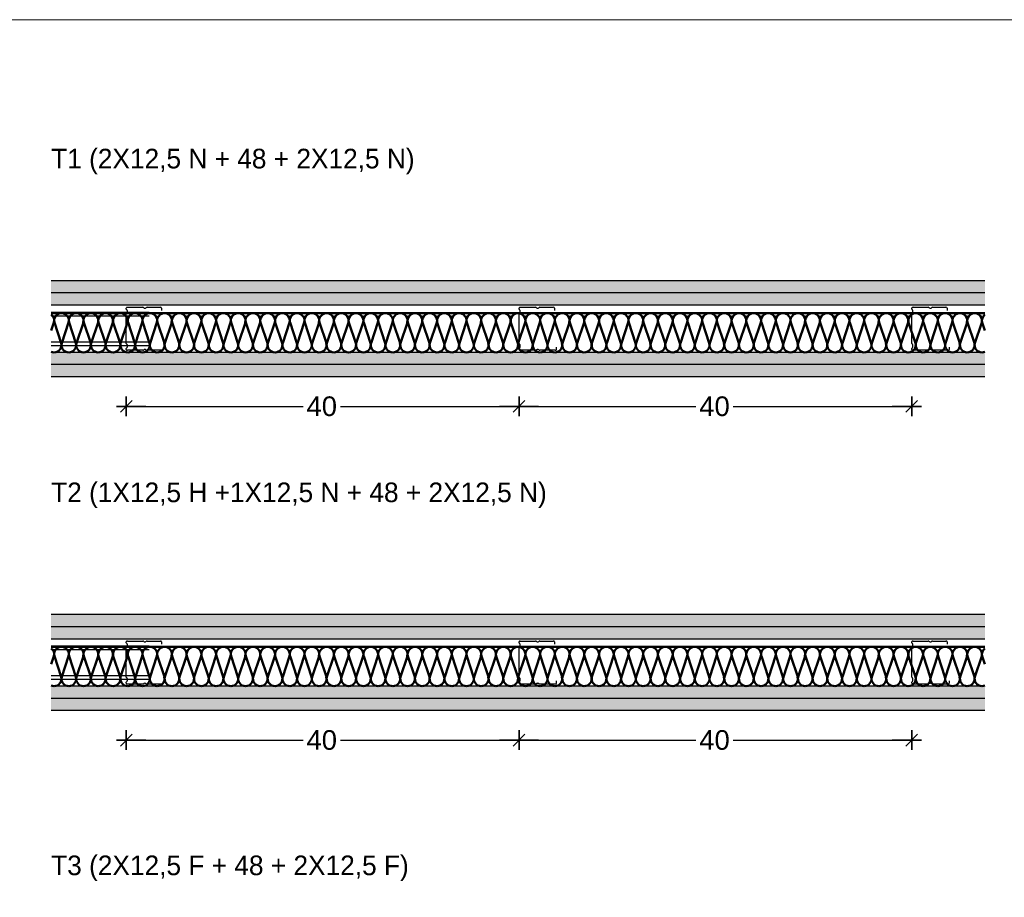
# Model space of a CAD drawing. Header units: metres. Extents: x -1 to 461, y -6 to 31.
# Tile 20 of 29: x 454.886 to 455.889, y 9.252 to 10.146. Entities that reach past the tile are written whole.
import ezdxf

# ---------------------------------------------------------------- set-up
doc = ezdxf.new("R2010")
doc.units = ezdxf.units.M
doc.header["$PDMODE"] = 65
doc.linetypes.add('CONTINUA', pattern=[0])
doc.linetypes.add('PUNKT', pattern=[6.35, 0, -6.35])
doc.layers.add('LEGENDA TABIQUERIA', color=7, linetype='CONTINUA', lineweight=25)
doc.styles.add('ARIAL', font='arial.ttf')
doc.styles.add('Century Gothic', font='txt')
doc.dimstyles.new('DIMSTYLE_2', dxfattribs={"dimtxt": 0.02, "dimasz": 0.02, "dimexe": 0, "dimexo": 1e-06, "dimgap": 0.01, "dimtad": 0, "dimdec": 0, "dimlfac": 100, "dimrnd": 1, "dimzin": 4, "dimdsep": 46, "dimtxsty": 'ARIAL', "dimblk1": 'ALL_ML_STRICH', "dimblk2": 'ALL_ML_STRICH', "dimsah": 1, "dimcen": 0, "dimse1": 1, "dimse2": 1, "dimclrd": 2, "dimclre": 2, "dimclrt": 2, "dimadec": 0, "dimazin": 0, "dimtfac": 1, "dimtdec": 0, "dimtix": 1, "dimtmove": 2, "dimatfit": 3, "dimfxl": 0, "dimtzin": 0, "dimlwd": 0, "dimlwe": 35, "dimarcsym": 0})
doc.dimstyles.new('DIMSTYLE_3', dxfattribs={"dimtxt": 0.02, "dimasz": 0.02, "dimexe": 0, "dimexo": 1e-06, "dimgap": 0.01, "dimtad": 0, "dimdec": 0, "dimlfac": 100, "dimrnd": 1, "dimzin": 4, "dimdsep": 46, "dimtxsty": 'ARIAL', "dimblk1": 'ALL_ML_STRICH', "dimblk2": 'ALL_ML_STRICH', "dimsah": 1, "dimcen": 0, "dimse1": 1, "dimse2": 1, "dimclrd": 2, "dimclre": 2, "dimclrt": 2, "dimadec": 0, "dimazin": 0, "dimtfac": 1, "dimtdec": 0, "dimtix": 1, "dimtmove": 2, "dimatfit": 3, "dimfxl": 0, "dimtzin": 0, "dimlwd": 0, "dimlwe": 35, "dimarcsym": 0})

# ---------------------------------------------------------------- blocks, each defined once
blk = doc.blocks.new('ALL_ML_STRICH')
at = {"color": 0, "linetype": 'ByBlock', "lineweight": -2}
for p, q in [((-1, 0), (0.5, 0)), ((-0.3, -0.3), (0.3, 0.3)), ((0, -0.5), (0, 0.5))]:
    blk.add_line(p, q, dxfattribs=at)
blk = doc.blocks.new('*D3')
at = {"layer": 'DEFPOINTS', "color": 2, "linetype": 'CONTINUA', "lineweight": 35, "transparency": 33554687}
for p in [(454.9948, 9.8524), (455.3948, 9.8351), (454.9948, 9.7524)]:
    blk.add_point(p, dxfattribs=at)
at = {"layer": 'LEGENDA TABIQUERIA', "color": 2, "linetype": 'CONTINUA', "lineweight": -2, "transparency": 33554687}
for p, q in [((454.9948, 9.7524), (455.1749, 9.7524)), ((455.2129, 9.7524), (455.3948, 9.7524))]:
    blk.add_line(p, q, dxfattribs=at)
at = {"layer": 'LEGENDA TABIQUERIA', "color": 2, "linetype": 'CONTINUA', "lineweight": 35, "transparency": 33554687, "xscale": 0.02, "yscale": 0.02, "zscale": 0.02, "rotation": 180}
blk.add_blockref('ALL_ML_STRICH', (454.9948, 9.7524), dxfattribs=at)
at = {"layer": 'LEGENDA TABIQUERIA', "color": 2, "linetype": 'CONTINUA', "lineweight": 35, "transparency": 33554687, "xscale": 0.02, "yscale": 0.02, "zscale": 0.02}
blk.add_blockref('ALL_ML_STRICH', (455.3948, 9.7524), dxfattribs=at)
at = {"layer": 'LEGENDA TABIQUERIA', "color": 2, "linetype": 'CONTINUA', "lineweight": 35, "transparency": 33554687, "insert": (455.1939, 9.7524), "char_height": 0.02, "width": 0.04, "attachment_point": 5, "style": 'ARIAL'}
blk.add_mtext('\\A1;{40}', dxfattribs=at)
blk = doc.blocks.new('*D4')
at = {"layer": 'DEFPOINTS', "color": 2, "linetype": 'CONTINUA', "lineweight": 35, "transparency": 33554687}
for p in [(455.3948, 9.8351), (455.7948, 9.836), (455.3948, 9.7524)]:
    blk.add_point(p, dxfattribs=at)
at = {"layer": 'LEGENDA TABIQUERIA', "color": 2, "linetype": 'CONTINUA', "lineweight": -2, "transparency": 33554687}
for p, q in [((455.3948, 9.7524), (455.5749, 9.7524)), ((455.6129, 9.7524), (455.7948, 9.7524))]:
    blk.add_line(p, q, dxfattribs=at)
at = {"layer": 'LEGENDA TABIQUERIA', "color": 2, "linetype": 'CONTINUA', "lineweight": 35, "transparency": 33554687, "xscale": 0.02, "yscale": 0.02, "zscale": 0.02, "rotation": 180}
blk.add_blockref('ALL_ML_STRICH', (455.3948, 9.7524), dxfattribs=at)
at = {"layer": 'LEGENDA TABIQUERIA', "color": 2, "linetype": 'CONTINUA', "lineweight": 35, "transparency": 33554687, "xscale": 0.02, "yscale": 0.02, "zscale": 0.02}
blk.add_blockref('ALL_ML_STRICH', (455.7948, 9.7524), dxfattribs=at)
at = {"layer": 'LEGENDA TABIQUERIA', "color": 2, "linetype": 'CONTINUA', "lineweight": 35, "transparency": 33554687, "insert": (455.5939, 9.7524), "char_height": 0.02, "width": 0.04, "attachment_point": 5, "style": 'ARIAL'}
blk.add_mtext('\\A1;{40}', dxfattribs=at)
blk = doc.blocks.new('*D13')
at = {"layer": 'DEFPOINTS', "color": 2, "linetype": 'CONTINUA', "lineweight": 35, "transparency": 33554687}
for p in [(454.9948, 9.5124), (455.3948, 9.4951), (454.9948, 9.4124)]:
    blk.add_point(p, dxfattribs=at)
at = {"layer": 'LEGENDA TABIQUERIA', "color": 2, "linetype": 'CONTINUA', "lineweight": -2, "transparency": 33554687}
for p, q in [((454.9948, 9.4124), (455.1749, 9.4124)), ((455.2129, 9.4124), (455.3948, 9.4124))]:
    blk.add_line(p, q, dxfattribs=at)
at = {"layer": 'LEGENDA TABIQUERIA', "color": 2, "linetype": 'CONTINUA', "lineweight": 35, "transparency": 33554687, "xscale": 0.02, "yscale": 0.02, "zscale": 0.02, "rotation": 180}
blk.add_blockref('ALL_ML_STRICH', (454.9948, 9.4124), dxfattribs=at)
at = {"layer": 'LEGENDA TABIQUERIA', "color": 2, "linetype": 'CONTINUA', "lineweight": 35, "transparency": 33554687, "xscale": 0.02, "yscale": 0.02, "zscale": 0.02}
blk.add_blockref('ALL_ML_STRICH', (455.3948, 9.4124), dxfattribs=at)
at = {"layer": 'LEGENDA TABIQUERIA', "color": 2, "linetype": 'CONTINUA', "lineweight": 35, "transparency": 33554687, "insert": (455.1939, 9.4124), "char_height": 0.02, "width": 0.04, "attachment_point": 5, "style": 'ARIAL'}
blk.add_mtext('\\A1;{40}', dxfattribs=at)
blk = doc.blocks.new('*D14')
at = {"layer": 'DEFPOINTS', "color": 2, "linetype": 'CONTINUA', "lineweight": 35, "transparency": 33554687}
for p in [(455.3948, 9.4951), (455.7948, 9.496), (455.3948, 9.4124)]:
    blk.add_point(p, dxfattribs=at)
at = {"layer": 'LEGENDA TABIQUERIA', "color": 2, "linetype": 'CONTINUA', "lineweight": -2, "transparency": 33554687}
for p, q in [((455.3948, 9.4124), (455.5749, 9.4124)), ((455.6129, 9.4124), (455.7948, 9.4124))]:
    blk.add_line(p, q, dxfattribs=at)
at = {"layer": 'LEGENDA TABIQUERIA', "color": 2, "linetype": 'CONTINUA', "lineweight": 35, "transparency": 33554687, "xscale": 0.02, "yscale": 0.02, "zscale": 0.02, "rotation": 180}
blk.add_blockref('ALL_ML_STRICH', (455.3948, 9.4124), dxfattribs=at)
at = {"layer": 'LEGENDA TABIQUERIA', "color": 2, "linetype": 'CONTINUA', "lineweight": 35, "transparency": 33554687, "xscale": 0.02, "yscale": 0.02, "zscale": 0.02}
blk.add_blockref('ALL_ML_STRICH', (455.7948, 9.4124), dxfattribs=at)
at = {"layer": 'LEGENDA TABIQUERIA', "color": 2, "linetype": 'CONTINUA', "lineweight": 35, "transparency": 33554687, "insert": (455.5939, 9.4124), "char_height": 0.02, "width": 0.04, "attachment_point": 5, "style": 'ARIAL'}
blk.add_mtext('\\A1;{40}', dxfattribs=at)

msp = doc.modelspace()

# ---------------------------------------------------------------- hatches: boundary and pattern name
at = {"layer": 'LEGENDA TABIQUERIA', "linetype": 'CONTINUA', "lineweight": 25, "true_color": 0xc4ffff, "transparency": 33554687}
for points in [[(454.9183, 9.8679), (455.8693, 9.8679), (455.8693, 9.8804), (454.9183, 9.8804)], [(454.9183, 9.8554), (455.8693, 9.8554), (455.8693, 9.8679), (454.9183, 9.8679)], [(454.9183, 9.8074), (454.9183, 9.7949), (455.8693, 9.7949), (455.8693, 9.8074)], [(454.9183, 9.7949), (454.9183, 9.7824), (455.8693, 9.7824), (455.8693, 9.7949)], [(454.9183, 9.5154), (455.8693, 9.5154), (455.8693, 9.5279), (454.9183, 9.5279)], [(454.9183, 9.4674), (454.9183, 9.4549), (455.8693, 9.4549), (455.8693, 9.4674)], [(454.9183, 9.4549), (454.9183, 9.4424), (455.8693, 9.4424), (455.8693, 9.4549)]]:
    msp.add_hatch(color=7, dxfattribs=at).paths.add_polyline_path(points)
at = {"layer": 'LEGENDA TABIQUERIA', "linetype": 'CONTINUA', "lineweight": 25, "true_color": 0xbbd9bb, "transparency": 33554687}
msp.add_hatch(color=9, dxfattribs=at).paths.add_polyline_path([(454.9183, 9.5279), (455.8693, 9.5279), (455.8693, 9.5404), (454.9183, 9.5404)])

# ---------------------------------------------------------------- linework, layer by layer
at = {"layer": 'LEGENDA TABIQUERIA', "color": 7, "linetype": 'CONTINUA', "lineweight": 25, "transparency": 33554687}
for p, q in [((455.8693, 9.8804), (454.9183, 9.8804)), ((455.8693, 9.8679), (454.9183, 9.8679)), ((455.8693, 9.8554), (454.9183, 9.8554)), ((454.9948, 9.8515), (454.9948, 9.8525)), ((454.9959, 9.8476), (454.9959, 9.8501)), ((454.9961, 9.8533), (455.0116, 9.8533)), ((455.016, 9.8533), (455.0296, 9.8533)), ((455.0308, 9.8525), (455.0308, 9.8501)), ((455.3948, 9.8515), (455.3948, 9.8525)), ((455.3959, 9.8476), (455.3959, 9.8501)), ((455.3961, 9.8533), (455.4116, 9.8533)), ((455.416, 9.8533), (455.4296, 9.8533)), ((455.4308, 9.8525), (455.4308, 9.8501)), ((455.7948, 9.8515), (455.7948, 9.8525)), ((455.7959, 9.8476), (455.7959, 9.8501)), ((455.7961, 9.8533), (455.8116, 9.8533)), ((455.816, 9.8533), (455.8296, 9.8533)), ((455.8308, 9.8525), (455.8308, 9.8501)), ((454.9948, 9.8166), (454.9948, 9.8463)), ((455.3948, 9.8166), (455.3948, 9.8463)), ((455.7948, 9.8166), (455.7948, 9.8463)), ((455.8693, 9.8074), (454.9183, 9.8074)), ((454.9948, 9.8104), (454.9948, 9.8114)), ((454.9959, 9.8127), (454.9959, 9.8152)), ((455.0116, 9.8095), (454.9961, 9.8095)), ((455.0316, 9.8095), (455.016, 9.8095)), ((455.0328, 9.8127), (455.0328, 9.8104)), ((455.3948, 9.8104), (455.3948, 9.8114)), ((455.3959, 9.8127), (455.3959, 9.8152)), ((455.4116, 9.8095), (455.3961, 9.8095)), ((455.4316, 9.8095), (455.416, 9.8095)), ((455.4328, 9.8127), (455.4328, 9.8104)), ((455.7948, 9.8104), (455.7948, 9.8114)), ((455.7959, 9.8127), (455.7959, 9.8152)), ((455.8116, 9.8095), (455.7961, 9.8095)), ((455.8316, 9.8095), (455.816, 9.8095)), ((455.8328, 9.8127), (455.8328, 9.8104)), ((455.8693, 9.7949), (454.9183, 9.7949)), ((455.8693, 9.7824), (454.9183, 9.7824)), ((455.8693, 9.5404), (454.9183, 9.5404)), ((455.8693, 9.5279), (454.9183, 9.5279)), ((455.8693, 9.5154), (454.9183, 9.5154)), ((454.9948, 9.5115), (454.9948, 9.5125)), ((454.9959, 9.5076), (454.9959, 9.5101)), ((454.9961, 9.5133), (455.0116, 9.5133)), ((455.016, 9.5133), (455.0296, 9.5133)), ((455.0308, 9.5125), (455.0308, 9.5101)), ((455.3948, 9.5115), (455.3948, 9.5125)), ((455.3959, 9.5076), (455.3959, 9.5101)), ((455.3961, 9.5133), (455.4116, 9.5133)), ((455.416, 9.5133), (455.4296, 9.5133)), ((455.4308, 9.5125), (455.4308, 9.5101)), ((455.7948, 9.5115), (455.7948, 9.5125)), ((455.7959, 9.5076), (455.7959, 9.5101)), ((455.7961, 9.5133), (455.8116, 9.5133)), ((455.816, 9.5133), (455.8296, 9.5133)), ((455.8308, 9.5125), (455.8308, 9.5101)), ((454.9948, 9.4766), (454.9948, 9.5063)), ((455.3948, 9.4766), (455.3948, 9.5063)), ((455.7948, 9.4766), (455.7948, 9.5063)), ((455.8693, 9.4674), (454.9183, 9.4674)), ((454.9948, 9.4704), (454.9948, 9.4714)), ((454.9959, 9.4727), (454.9959, 9.4752)), ((455.0116, 9.4695), (454.9961, 9.4695)), ((455.0316, 9.4695), (455.016, 9.4695)), ((455.0328, 9.4727), (455.0328, 9.4704)), ((455.3948, 9.4704), (455.3948, 9.4714)), ((455.3959, 9.4727), (455.3959, 9.4752)), ((455.4116, 9.4695), (455.3961, 9.4695)), ((455.4316, 9.4695), (455.416, 9.4695)), ((455.4328, 9.4727), (455.4328, 9.4704)), ((455.7948, 9.4704), (455.7948, 9.4714)), ((455.7959, 9.4727), (455.7959, 9.4752)), ((455.8116, 9.4695), (455.7961, 9.4695)), ((455.8316, 9.4695), (455.816, 9.4695)), ((455.8328, 9.4727), (455.8328, 9.4704)), ((455.8693, 9.4549), (454.9183, 9.4549)), ((455.8693, 9.4424), (454.9183, 9.4424))]:
    msp.add_line(p, q, dxfattribs=at)
at = {"layer": 'LEGENDA TABIQUERIA', "color": 7, "linetype": 'PUNKT', "lineweight": 25, "transparency": 33554687}
for p, q in [((454.9183, 9.8485), (455.8693, 9.8485)), ((454.9183, 9.8446), (455.8693, 9.8446)), ((454.9183, 9.8182), (455.8693, 9.8182)), ((454.9183, 9.8144), (455.8693, 9.8144)), ((454.9183, 9.5085), (455.8693, 9.5085)), ((454.9183, 9.5046), (455.8693, 9.5046)), ((454.9183, 9.4782), (455.8693, 9.4782)), ((454.9183, 9.4744), (455.8693, 9.4744))]:
    msp.add_line(p, q, dxfattribs=at)
at = {"layer": 'LEGENDA TABIQUERIA', "color": 202, "linetype": 'CONTINUA', "lineweight": 50, "transparency": 33554687}
for p, q in [((455.8693, 9.8474), (454.9183, 9.8474)), ((454.9183, 9.8298), (454.9211, 9.838)), ((454.9216, 9.838), (454.9286, 9.8169)), ((454.9291, 9.8169), (454.9361, 9.838)), ((454.9366, 9.838), (454.9436, 9.8169)), ((454.9441, 9.8169), (454.9511, 9.838)), ((454.9516, 9.838), (454.9586, 9.8169)), ((454.9591, 9.8169), (454.9661, 9.838)), ((454.9666, 9.838), (454.9736, 9.8169)), ((454.9741, 9.8169), (454.9811, 9.838)), ((454.9816, 9.838), (454.9886, 9.8169)), ((454.9891, 9.8169), (454.9961, 9.838)), ((454.9966, 9.838), (455.0036, 9.8169)), ((455.0041, 9.8169), (455.0111, 9.838)), ((455.0116, 9.838), (455.0186, 9.8169)), ((455.0191, 9.8169), (455.0261, 9.838)), ((455.0266, 9.838), (455.0336, 9.8169)), ((455.0341, 9.8169), (455.0411, 9.838)), ((455.0416, 9.838), (455.0486, 9.8169)), ((455.0491, 9.8169), (455.0561, 9.838)), ((455.0566, 9.838), (455.0636, 9.8169)), ((455.0641, 9.8169), (455.0711, 9.838)), ((455.0716, 9.838), (455.0786, 9.8169)), ((455.0791, 9.8169), (455.0861, 9.838)), ((455.0866, 9.838), (455.0936, 9.8169)), ((455.0941, 9.8169), (455.1011, 9.838)), ((455.1016, 9.838), (455.1086, 9.8169)), ((455.1091, 9.8169), (455.1161, 9.838)), ((455.1166, 9.838), (455.1236, 9.8169)), ((455.1241, 9.8169), (455.1311, 9.838)), ((455.1316, 9.838), (455.1386, 9.8169)), ((455.1391, 9.8169), (455.1461, 9.838)), ((455.1466, 9.838), (455.1536, 9.8169)), ((455.1541, 9.8169), (455.1611, 9.838)), ((455.1616, 9.838), (455.1686, 9.8169)), ((455.1691, 9.8169), (455.1761, 9.838)), ((455.1766, 9.838), (455.1836, 9.8169)), ((455.1841, 9.8169), (455.1911, 9.838)), ((455.1916, 9.838), (455.1986, 9.8169)), ((455.1991, 9.8169), (455.2061, 9.838)), ((455.2066, 9.838), (455.2136, 9.8169)), ((455.2141, 9.8169), (455.2211, 9.838)), ((455.2216, 9.838), (455.2286, 9.8169)), ((455.2291, 9.8169), (455.2361, 9.838)), ((455.2366, 9.838), (455.2436, 9.8169)), ((455.2441, 9.8169), (455.2511, 9.838)), ((455.2516, 9.838), (455.2586, 9.8169)), ((455.2591, 9.8169), (455.2661, 9.838)), ((455.2666, 9.838), (455.2736, 9.8169)), ((455.2741, 9.8169), (455.2811, 9.838)), ((455.2816, 9.838), (455.2886, 9.8169)), ((455.2891, 9.8169), (455.2961, 9.838)), ((455.2966, 9.838), (455.3036, 9.8169)), ((455.3041, 9.8169), (455.3111, 9.838)), ((455.3116, 9.838), (455.3186, 9.8169)), ((455.3191, 9.8169), (455.3261, 9.838)), ((455.3266, 9.838), (455.3336, 9.8169)), ((455.3341, 9.8169), (455.3411, 9.838)), ((455.3416, 9.838), (455.3486, 9.8169)), ((455.3491, 9.8169), (455.3561, 9.838)), ((455.3566, 9.838), (455.3636, 9.8169)), ((455.3641, 9.8169), (455.3711, 9.838)), ((455.3716, 9.838), (455.3786, 9.8169)), ((455.3791, 9.8169), (455.3861, 9.838)), ((455.3866, 9.838), (455.3936, 9.8169)), ((455.3941, 9.8169), (455.4011, 9.838)), ((455.4016, 9.838), (455.4086, 9.8169)), ((455.4091, 9.8169), (455.4161, 9.838)), ((455.4166, 9.838), (455.4236, 9.8169)), ((455.4241, 9.8169), (455.4311, 9.838)), ((455.4316, 9.838), (455.4386, 9.8169)), ((455.4391, 9.8169), (455.4461, 9.838)), ((455.4466, 9.838), (455.4536, 9.8169)), ((455.4541, 9.8169), (455.4611, 9.838)), ((455.4616, 9.838), (455.4686, 9.8169)), ((455.4691, 9.8169), (455.4761, 9.838)), ((455.4766, 9.838), (455.4836, 9.8169)), ((455.4841, 9.8169), (455.4911, 9.838)), ((455.4916, 9.838), (455.4986, 9.8169)), ((455.4991, 9.8169), (455.5061, 9.838)), ((455.5066, 9.838), (455.5136, 9.8169)), ((455.5141, 9.8169), (455.5211, 9.838)), ((455.5216, 9.838), (455.5286, 9.8169)), ((455.5291, 9.8169), (455.5361, 9.838)), ((455.5366, 9.838), (455.5436, 9.8169)), ((455.5441, 9.8169), (455.5511, 9.838)), ((455.5516, 9.838), (455.5586, 9.8169)), ((455.5591, 9.8169), (455.5661, 9.838)), ((455.5666, 9.838), (455.5736, 9.8169)), ((455.5741, 9.8169), (455.5811, 9.838)), ((455.5816, 9.838), (455.5886, 9.8169)), ((455.5891, 9.8169), (455.5961, 9.838)), ((455.5966, 9.838), (455.6036, 9.8169)), ((455.6041, 9.8169), (455.6111, 9.838)), ((455.6116, 9.838), (455.6186, 9.8169)), ((455.6191, 9.8169), (455.6261, 9.838)), ((455.6266, 9.838), (455.6336, 9.8169)), ((455.6341, 9.8169), (455.6411, 9.838)), ((455.6416, 9.838), (455.6486, 9.8169)), ((455.6491, 9.8169), (455.6561, 9.838)), ((455.6566, 9.838), (455.6636, 9.8169)), ((455.6641, 9.8169), (455.6711, 9.838)), ((455.6716, 9.838), (455.6786, 9.8169)), ((455.6791, 9.8169), (455.6861, 9.838)), ((455.6866, 9.838), (455.6936, 9.8169)), ((455.6941, 9.8169), (455.7011, 9.838)), ((455.7016, 9.838), (455.7086, 9.8169)), ((455.7091, 9.8169), (455.7161, 9.838)), ((455.7166, 9.838), (455.7236, 9.8169)), ((455.7241, 9.8169), (455.7311, 9.838)), ((455.7316, 9.838), (455.7386, 9.8169)), ((455.7391, 9.8169), (455.7461, 9.838)), ((455.7466, 9.838), (455.7536, 9.8169)), ((455.7541, 9.8169), (455.7611, 9.838)), ((455.7616, 9.838), (455.7686, 9.8169)), ((455.7691, 9.8169), (455.7761, 9.838)), ((455.7766, 9.838), (455.7836, 9.8169)), ((455.7841, 9.8169), (455.7911, 9.838)), ((455.7916, 9.838), (455.7986, 9.8169)), ((455.7991, 9.8169), (455.8061, 9.838)), ((455.8066, 9.838), (455.8136, 9.8169)), ((455.8141, 9.8169), (455.8211, 9.838)), ((455.8216, 9.838), (455.8286, 9.8169)), ((455.8291, 9.8169), (455.8361, 9.838)), ((455.8366, 9.838), (455.8436, 9.8169)), ((455.8441, 9.8169), (455.8511, 9.838)), ((455.8516, 9.838), (455.8586, 9.8169)), ((455.8591, 9.8169), (455.8661, 9.838)), ((455.8666, 9.838), (455.8693, 9.8298)), ((455.8693, 9.5074), (454.9183, 9.5074)), ((454.9183, 9.4898), (454.9211, 9.498)), ((454.9216, 9.498), (454.9286, 9.4769)), ((454.9291, 9.4769), (454.9361, 9.498)), ((454.9366, 9.498), (454.9436, 9.4769)), ((454.9441, 9.4769), (454.9511, 9.498)), ((454.9516, 9.498), (454.9586, 9.4769)), ((454.9591, 9.4769), (454.9661, 9.498)), ((454.9666, 9.498), (454.9736, 9.4769)), ((454.9741, 9.4769), (454.9811, 9.498)), ((454.9816, 9.498), (454.9886, 9.4769)), ((454.9891, 9.4769), (454.9961, 9.498)), ((454.9966, 9.498), (455.0036, 9.4769)), ((455.0041, 9.4769), (455.0111, 9.498)), ((455.0116, 9.498), (455.0186, 9.4769)), ((455.0191, 9.4769), (455.0261, 9.498)), ((455.0266, 9.498), (455.0336, 9.4769)), ((455.0341, 9.4769), (455.0411, 9.498)), ((455.0416, 9.498), (455.0486, 9.4769)), ((455.0491, 9.4769), (455.0561, 9.498)), ((455.0566, 9.498), (455.0636, 9.4769)), ((455.0641, 9.4769), (455.0711, 9.498)), ((455.0716, 9.498), (455.0786, 9.4769)), ((455.0791, 9.4769), (455.0861, 9.498)), ((455.0866, 9.498), (455.0936, 9.4769)), ((455.0941, 9.4769), (455.1011, 9.498)), ((455.1016, 9.498), (455.1086, 9.4769)), ((455.1091, 9.4769), (455.1161, 9.498)), ((455.1166, 9.498), (455.1236, 9.4769)), ((455.1241, 9.4769), (455.1311, 9.498)), ((455.1316, 9.498), (455.1386, 9.4769)), ((455.1391, 9.4769), (455.1461, 9.498)), ((455.1466, 9.498), (455.1536, 9.4769)), ((455.1541, 9.4769), (455.1611, 9.498)), ((455.1616, 9.498), (455.1686, 9.4769)), ((455.1691, 9.4769), (455.1761, 9.498)), ((455.1766, 9.498), (455.1836, 9.4769)), ((455.1841, 9.4769), (455.1911, 9.498)), ((455.1916, 9.498), (455.1986, 9.4769)), ((455.1991, 9.4769), (455.2061, 9.498)), ((455.2066, 9.498), (455.2136, 9.4769)), ((455.2141, 9.4769), (455.2211, 9.498)), ((455.2216, 9.498), (455.2286, 9.4769)), ((455.2291, 9.4769), (455.2361, 9.498)), ((455.2366, 9.498), (455.2436, 9.4769)), ((455.2441, 9.4769), (455.2511, 9.498)), ((455.2516, 9.498), (455.2586, 9.4769)), ((455.2591, 9.4769), (455.2661, 9.498)), ((455.2666, 9.498), (455.2736, 9.4769)), ((455.2741, 9.4769), (455.2811, 9.498)), ((455.2816, 9.498), (455.2886, 9.4769)), ((455.2891, 9.4769), (455.2961, 9.498)), ((455.2966, 9.498), (455.3036, 9.4769)), ((455.3041, 9.4769), (455.3111, 9.498)), ((455.3116, 9.498), (455.3186, 9.4769)), ((455.3191, 9.4769), (455.3261, 9.498)), ((455.3266, 9.498), (455.3336, 9.4769)), ((455.3341, 9.4769), (455.3411, 9.498)), ((455.3416, 9.498), (455.3486, 9.4769)), ((455.3491, 9.4769), (455.3561, 9.498)), ((455.3566, 9.498), (455.3636, 9.4769)), ((455.3641, 9.4769), (455.3711, 9.498)), ((455.3716, 9.498), (455.3786, 9.4769)), ((455.3791, 9.4769), (455.3861, 9.498)), ((455.3866, 9.498), (455.3936, 9.4769)), ((455.3941, 9.4769), (455.4011, 9.498)), ((455.4016, 9.498), (455.4086, 9.4769)), ((455.4091, 9.4769), (455.4161, 9.498)), ((455.4166, 9.498), (455.4236, 9.4769)), ((455.4241, 9.4769), (455.4311, 9.498)), ((455.4316, 9.498), (455.4386, 9.4769)), ((455.4391, 9.4769), (455.4461, 9.498)), ((455.4466, 9.498), (455.4536, 9.4769)), ((455.4541, 9.4769), (455.4611, 9.498)), ((455.4616, 9.498), (455.4686, 9.4769)), ((455.4691, 9.4769), (455.4761, 9.498)), ((455.4766, 9.498), (455.4836, 9.4769)), ((455.4841, 9.4769), (455.4911, 9.498)), ((455.4916, 9.498), (455.4986, 9.4769)), ((455.4991, 9.4769), (455.5061, 9.498)), ((455.5066, 9.498), (455.5136, 9.4769)), ((455.5141, 9.4769), (455.5211, 9.498)), ((455.5216, 9.498), (455.5286, 9.4769)), ((455.5291, 9.4769), (455.5361, 9.498)), ((455.5366, 9.498), (455.5436, 9.4769)), ((455.5441, 9.4769), (455.5511, 9.498)), ((455.5516, 9.498), (455.5586, 9.4769)), ((455.5591, 9.4769), (455.5661, 9.498)), ((455.5666, 9.498), (455.5736, 9.4769)), ((455.5741, 9.4769), (455.5811, 9.498)), ((455.5816, 9.498), (455.5886, 9.4769)), ((455.5891, 9.4769), (455.5961, 9.498)), ((455.5966, 9.498), (455.6036, 9.4769)), ((455.6041, 9.4769), (455.6111, 9.498)), ((455.6116, 9.498), (455.6186, 9.4769)), ((455.6191, 9.4769), (455.6261, 9.498)), ((455.6266, 9.498), (455.6336, 9.4769)), ((455.6341, 9.4769), (455.6411, 9.498)), ((455.6416, 9.498), (455.6486, 9.4769)), ((455.6491, 9.4769), (455.6561, 9.498)), ((455.6566, 9.498), (455.6636, 9.4769)), ((455.6641, 9.4769), (455.6711, 9.498)), ((455.6716, 9.498), (455.6786, 9.4769)), ((455.6791, 9.4769), (455.6861, 9.498)), ((455.6866, 9.498), (455.6936, 9.4769)), ((455.6941, 9.4769), (455.7011, 9.498)), ((455.7016, 9.498), (455.7086, 9.4769)), ((455.7091, 9.4769), (455.7161, 9.498)), ((455.7166, 9.498), (455.7236, 9.4769)), ((455.7241, 9.4769), (455.7311, 9.498)), ((455.7316, 9.498), (455.7386, 9.4769)), ((455.7391, 9.4769), (455.7461, 9.498)), ((455.7466, 9.498), (455.7536, 9.4769)), ((455.7541, 9.4769), (455.7611, 9.498)), ((455.7616, 9.498), (455.7686, 9.4769)), ((455.7691, 9.4769), (455.7761, 9.498)), ((455.7766, 9.498), (455.7836, 9.4769)), ((455.7841, 9.4769), (455.7911, 9.498)), ((455.7916, 9.498), (455.7986, 9.4769)), ((455.7991, 9.4769), (455.8061, 9.498)), ((455.8066, 9.498), (455.8136, 9.4769)), ((455.8141, 9.4769), (455.8211, 9.498)), ((455.8216, 9.498), (455.8286, 9.4769)), ((455.8291, 9.4769), (455.8361, 9.498)), ((455.8366, 9.498), (455.8436, 9.4769)), ((455.8441, 9.4769), (455.8511, 9.498)), ((455.8516, 9.498), (455.8586, 9.4769)), ((455.8591, 9.4769), (455.8661, 9.498)), ((455.8666, 9.498), (455.8693, 9.4898))]:
    msp.add_line(p, q, dxfattribs=at)
at = {"layer": 'LEGENDA TABIQUERIA', "color": 52, "linetype": 'CONTINUA', "lineweight": 13, "transparency": 33554687}
msp.add_lwpolyline([(453.6564, 10.1463), (456.864, 10.1463), (456.864, 8.4323), (453.6564, 8.4323), (453.6564, 10.1463)], close=True, dxfattribs=at)
at = {"layer": 'LEGENDA TABIQUERIA', "color": 202, "linetype": 'CONTINUA', "lineweight": 50, "transparency": 33554687}
for centre, start, end in [((454.9288, 9.8399), 345, 194.9999), ((454.9438, 9.8399), 345, 194.9999), ((454.9588, 9.8399), 345, 194.9999), ((454.9738, 9.8399), 345, 194.9999), ((454.9888, 9.8399), 345, 194.9999), ((455.0038, 9.8399), 345, 194.9999), ((455.0188, 9.8399), 345, 194.9999), ((455.0338, 9.8399), 345, 194.9999), ((455.0488, 9.8399), 345, 194.9999), ((455.0638, 9.8399), 345, 194.9999), ((455.0788, 9.8399), 345, 194.9999), ((455.0938, 9.8399), 345, 194.9999), ((455.1088, 9.8399), 345, 194.9999), ((455.1238, 9.8399), 345, 194.9999), ((455.1388, 9.8399), 345, 194.9999), ((455.1538, 9.8399), 345, 194.9999), ((455.1688, 9.8399), 345, 194.9999), ((455.1838, 9.8399), 345, 194.9999), ((455.1988, 9.8399), 345, 194.9999), ((455.2138, 9.8399), 345, 194.9999), ((455.2288, 9.8399), 345, 194.9999), ((455.2438, 9.8399), 345, 194.9999), ((455.2588, 9.8399), 345, 194.9999), ((455.2738, 9.8399), 345, 194.9999), ((455.2888, 9.8399), 345, 194.9999), ((455.3038, 9.8399), 345, 194.9999), ((455.3188, 9.8399), 345, 194.9999), ((455.3338, 9.8399), 345, 194.9999), ((455.3488, 9.8399), 345, 194.9999), ((455.3638, 9.8399), 345, 194.9999), ((455.3788, 9.8399), 345, 194.9999), ((455.3938, 9.8399), 345, 194.9999), ((455.4088, 9.8399), 345, 194.9999), ((455.4238, 9.8399), 345, 194.9999), ((455.4388, 9.8399), 345, 194.9999), ((455.4538, 9.8399), 345, 194.9999), ((455.4688, 9.8399), 345, 194.9999), ((455.4838, 9.8399), 345, 194.9999), ((455.4988, 9.8399), 345, 194.9999), ((455.5138, 9.8399), 345, 194.9999), ((455.5288, 9.8399), 345, 194.9999), ((455.5438, 9.8399), 345, 194.9999), ((455.5588, 9.8399), 345, 194.9999), ((455.5738, 9.8399), 345, 194.9999), ((455.5888, 9.8399), 345, 194.9999), ((455.6038, 9.8399), 345, 194.9999), ((455.6188, 9.8399), 345, 194.9999), ((455.6338, 9.8399), 345, 194.9999), ((455.6488, 9.8399), 345, 194.9999), ((455.6638, 9.8399), 345, 194.9999), ((455.6788, 9.8399), 345, 194.9999), ((455.6938, 9.8399), 345, 194.9999), ((455.7088, 9.8399), 345, 194.9999), ((455.7238, 9.8399), 345, 194.9999), ((455.7388, 9.8399), 345, 194.9999), ((455.7538, 9.8399), 345, 194.9999), ((455.7688, 9.8399), 345, 194.9999), ((455.7838, 9.8399), 345, 194.9999), ((455.7988, 9.8399), 345, 194.9999), ((455.8138, 9.8399), 345, 194.9999), ((455.8288, 9.8399), 345, 194.9999), ((455.8438, 9.8399), 345, 194.9999), ((455.8588, 9.8399), 345, 194.9999), ((454.9138, 9.8399), 345, 52.7797), ((455.8738, 9.8399), 127.2203, 194.9999), ((454.9213, 9.8149), 246.7266, 270), ((454.9213, 9.8149), 270, 15), ((454.9363, 9.8149), 165, 270), ((454.9363, 9.8149), 270, 15), ((454.9513, 9.8149), 165, 270), ((454.9513, 9.8149), 270, 15), ((454.9663, 9.8149), 165, 270), ((454.9663, 9.8149), 270, 15), ((454.9813, 9.8149), 165, 270), ((454.9813, 9.8149), 270, 15), ((454.9963, 9.8149), 165, 270), ((454.9963, 9.8149), 270, 15), ((455.0113, 9.8149), 165, 270), ((455.0113, 9.8149), 270, 15), ((455.0263, 9.8149), 165, 270), ((455.0263, 9.8149), 270, 15), ((455.0413, 9.8149), 165, 270), ((455.0413, 9.8149), 270, 15), ((455.0563, 9.8149), 165, 270), ((455.0563, 9.8149), 270, 15), ((455.0713, 9.8149), 165, 270), ((455.0713, 9.8149), 270, 15), ((455.0863, 9.8149), 165, 270), ((455.0863, 9.8149), 270, 15), ((455.1013, 9.8149), 165, 270), ((455.1013, 9.8149), 270, 15), ((455.1163, 9.8149), 165, 270), ((455.1163, 9.8149), 270, 15), ((455.1313, 9.8149), 165, 270), ((455.1313, 9.8149), 270, 15), ((455.1463, 9.8149), 165, 270), ((455.1463, 9.8149), 270, 15), ((455.1613, 9.8149), 165, 270), ((455.1613, 9.8149), 270, 15), ((455.1763, 9.8149), 165, 270), ((455.1763, 9.8149), 270, 15), ((455.1913, 9.8149), 165, 270), ((455.1913, 9.8149), 270, 15), ((455.2063, 9.8149), 165, 270), ((455.2063, 9.8149), 270, 15), ((455.2213, 9.8149), 165, 270), ((455.2213, 9.8149), 270, 15), ((455.2363, 9.8149), 165, 270), ((455.2363, 9.8149), 270, 15), ((455.2513, 9.8149), 165, 270), ((455.2513, 9.8149), 270, 15), ((455.2663, 9.8149), 165, 270), ((455.2663, 9.8149), 270, 15), ((455.2813, 9.8149), 165, 270), ((455.2813, 9.8149), 270, 15), ((455.2963, 9.8149), 165, 270), ((455.2963, 9.8149), 270, 15), ((455.3113, 9.8149), 165, 270), ((455.3113, 9.8149), 270, 15), ((455.3263, 9.8149), 165, 270), ((455.3263, 9.8149), 270, 15), ((455.3413, 9.8149), 165, 270), ((455.3413, 9.8149), 270, 15), ((455.3563, 9.8149), 165, 270), ((455.3563, 9.8149), 270, 15), ((455.3713, 9.8149), 165, 270), ((455.3713, 9.8149), 270, 15), ((455.3863, 9.8149), 165, 270), ((455.3863, 9.8149), 270, 15), ((455.4013, 9.8149), 165, 270), ((455.4013, 9.8149), 270, 15), ((455.4163, 9.8149), 165, 270), ((455.4163, 9.8149), 270, 15), ((455.4313, 9.8149), 165, 270), ((455.4313, 9.8149), 270, 15), ((455.4463, 9.8149), 165, 270), ((455.4463, 9.8149), 270, 15), ((455.4613, 9.8149), 165, 270), ((455.4613, 9.8149), 270, 15), ((455.4763, 9.8149), 165, 270), ((455.4763, 9.8149), 270, 15), ((455.4913, 9.8149), 165, 270), ((455.4913, 9.8149), 270, 15), ((455.5063, 9.8149), 165, 270), ((455.5063, 9.8149), 270, 15), ((455.5213, 9.8149), 165, 270), ((455.5213, 9.8149), 270, 15), ((455.5363, 9.8149), 165, 270), ((455.5363, 9.8149), 270, 15), ((455.5513, 9.8149), 165, 270), ((455.5513, 9.8149), 270, 15), ((455.5663, 9.8149), 165, 270), ((455.5663, 9.8149), 270, 15), ((455.5813, 9.8149), 165, 270), ((455.5813, 9.8149), 270, 15), ((455.5963, 9.8149), 165, 270), ((455.5963, 9.8149), 270, 15), ((455.6113, 9.8149), 165, 270), ((455.6113, 9.8149), 270, 15), ((455.6263, 9.8149), 165, 270), ((455.6263, 9.8149), 270, 15), ((455.6413, 9.8149), 165, 270), ((455.6413, 9.8149), 270, 15), ((455.6563, 9.8149), 165, 270), ((455.6563, 9.8149), 270, 15), ((455.6713, 9.8149), 165, 270), ((455.6713, 9.8149), 270, 15), ((455.6863, 9.8149), 165, 270), ((455.6863, 9.8149), 270, 15), ((455.7013, 9.8149), 165, 270), ((455.7013, 9.8149), 270, 15), ((455.7163, 9.8149), 165, 270), ((455.7163, 9.8149), 270, 15), ((455.7313, 9.8149), 165, 270), ((455.7313, 9.8149), 270, 15), ((455.7463, 9.8149), 165, 270), ((455.7463, 9.8149), 270, 15), ((455.7613, 9.8149), 165, 270), ((455.7613, 9.8149), 270, 15), ((455.7763, 9.8149), 165, 270), ((455.7763, 9.8149), 270, 15), ((455.7913, 9.8149), 165, 270), ((455.7913, 9.8149), 270, 15), ((455.8063, 9.8149), 165, 270), ((455.8063, 9.8149), 270, 15), ((455.8213, 9.8149), 165, 270), ((455.8213, 9.8149), 270, 15), ((455.8363, 9.8149), 165, 270), ((455.8363, 9.8149), 270, 15), ((455.8513, 9.8149), 165, 270), ((455.8513, 9.8149), 270, 15), ((455.8663, 9.8149), 165, 270), ((455.8663, 9.8149), 270, 293.2734), ((454.9288, 9.4999), 345, 194.9999), ((454.9438, 9.4999), 345, 194.9999), ((454.9588, 9.4999), 345, 194.9999), ((454.9738, 9.4999), 345, 194.9999), ((454.9888, 9.4999), 345, 194.9999), ((455.0038, 9.4999), 345, 194.9999), ((455.0188, 9.4999), 345, 194.9999), ((455.0338, 9.4999), 345, 194.9999), ((455.0488, 9.4999), 345, 194.9999), ((455.0638, 9.4999), 345, 194.9999), ((455.0788, 9.4999), 345, 194.9999), ((455.0938, 9.4999), 345, 194.9999), ((455.1088, 9.4999), 345, 194.9999), ((455.1238, 9.4999), 345, 194.9999), ((455.1388, 9.4999), 345, 194.9999), ((455.1538, 9.4999), 345, 194.9999), ((455.1688, 9.4999), 345, 194.9999), ((455.1838, 9.4999), 345, 194.9999), ((455.1988, 9.4999), 345, 194.9999), ((455.2138, 9.4999), 345, 194.9999), ((455.2288, 9.4999), 345, 194.9999), ((455.2438, 9.4999), 345, 194.9999), ((455.2588, 9.4999), 345, 194.9999), ((455.2738, 9.4999), 345, 194.9999), ((455.2888, 9.4999), 345, 194.9999), ((455.3038, 9.4999), 345, 194.9999), ((455.3188, 9.4999), 345, 194.9999), ((455.3338, 9.4999), 345, 194.9999), ((455.3488, 9.4999), 345, 194.9999), ((455.3638, 9.4999), 345, 194.9999), ((455.3788, 9.4999), 345, 194.9999), ((455.3938, 9.4999), 345, 194.9999), ((455.4088, 9.4999), 345, 194.9999), ((455.4238, 9.4999), 345, 194.9999), ((455.4388, 9.4999), 345, 194.9999), ((455.4538, 9.4999), 345, 194.9999), ((455.4688, 9.4999), 345, 194.9999), ((455.4838, 9.4999), 345, 194.9999), ((455.4988, 9.4999), 345, 194.9999), ((455.5138, 9.4999), 345, 194.9999), ((455.5288, 9.4999), 345, 194.9999), ((455.5438, 9.4999), 345, 194.9999), ((455.5588, 9.4999), 345, 194.9999), ((455.5738, 9.4999), 345, 194.9999), ((455.5888, 9.4999), 345, 194.9999), ((455.6038, 9.4999), 345, 194.9999), ((455.6188, 9.4999), 345, 194.9999), ((455.6338, 9.4999), 345, 194.9999), ((455.6488, 9.4999), 345, 194.9999), ((455.6638, 9.4999), 345, 194.9999), ((455.6788, 9.4999), 345, 194.9999), ((455.6938, 9.4999), 345, 194.9999), ((455.7088, 9.4999), 345, 194.9999), ((455.7238, 9.4999), 345, 194.9999), ((455.7388, 9.4999), 345, 194.9999), ((455.7538, 9.4999), 345, 194.9999), ((455.7688, 9.4999), 345, 194.9999), ((455.7838, 9.4999), 345, 194.9999), ((455.7988, 9.4999), 345, 194.9999), ((455.8138, 9.4999), 345, 194.9999), ((455.8288, 9.4999), 345, 194.9999), ((455.8438, 9.4999), 345, 194.9999), ((455.8588, 9.4999), 345, 194.9999), ((454.9138, 9.4999), 345, 52.7797), ((455.8738, 9.4999), 127.2203, 194.9999), ((454.9213, 9.4749), 270, 15), ((454.9363, 9.4749), 165, 270), ((454.9363, 9.4749), 270, 15), ((454.9513, 9.4749), 165, 270), ((454.9513, 9.4749), 270, 15), ((454.9663, 9.4749), 165, 270), ((454.9663, 9.4749), 270, 15), ((454.9813, 9.4749), 165, 270), ((454.9813, 9.4749), 270, 15), ((454.9963, 9.4749), 165, 270), ((454.9963, 9.4749), 270, 15), ((455.0113, 9.4749), 165, 270), ((455.0113, 9.4749), 270, 15), ((455.0263, 9.4749), 165, 270), ((455.0263, 9.4749), 270, 15), ((455.0413, 9.4749), 165, 270), ((455.0413, 9.4749), 270, 15), ((455.0563, 9.4749), 165, 270), ((455.0563, 9.4749), 270, 15), ((455.0713, 9.4749), 165, 270), ((455.0713, 9.4749), 270, 15), ((455.0863, 9.4749), 165, 270), ((455.0863, 9.4749), 270, 15), ((455.1013, 9.4749), 165, 270), ((455.1013, 9.4749), 270, 15), ((455.1163, 9.4749), 165, 270), ((455.1163, 9.4749), 270, 15), ((455.1313, 9.4749), 165, 270), ((455.1313, 9.4749), 270, 15), ((455.1463, 9.4749), 165, 270), ((455.1463, 9.4749), 270, 15), ((455.1613, 9.4749), 165, 270), ((455.1613, 9.4749), 270, 15), ((455.1763, 9.4749), 165, 270), ((455.1763, 9.4749), 270, 15), ((455.1913, 9.4749), 165, 270), ((455.1913, 9.4749), 270, 15), ((455.2063, 9.4749), 165, 270), ((455.2063, 9.4749), 270, 15), ((455.2213, 9.4749), 165, 270), ((455.2213, 9.4749), 270, 15), ((455.2363, 9.4749), 165, 270), ((455.2363, 9.4749), 270, 15), ((455.2513, 9.4749), 165, 270), ((455.2513, 9.4749), 270, 15), ((455.2663, 9.4749), 165, 270), ((455.2663, 9.4749), 270, 15), ((455.2813, 9.4749), 165, 270), ((455.2813, 9.4749), 270, 15), ((455.2963, 9.4749), 165, 270), ((455.2963, 9.4749), 270, 15), ((455.3113, 9.4749), 165, 270), ((455.3113, 9.4749), 270, 15), ((455.3263, 9.4749), 165, 270), ((455.3263, 9.4749), 270, 15), ((455.3413, 9.4749), 165, 270), ((455.3413, 9.4749), 270, 15), ((455.3563, 9.4749), 165, 270), ((455.3563, 9.4749), 270, 15), ((455.3713, 9.4749), 165, 270), ((455.3713, 9.4749), 270, 15), ((455.3863, 9.4749), 165, 270), ((455.3863, 9.4749), 270, 15), ((455.4013, 9.4749), 165, 270), ((455.4013, 9.4749), 270, 15), ((455.4163, 9.4749), 165, 270), ((455.4163, 9.4749), 270, 15), ((455.4313, 9.4749), 165, 270), ((455.4313, 9.4749), 270, 15), ((455.4463, 9.4749), 165, 270), ((455.4463, 9.4749), 270, 15), ((455.4613, 9.4749), 165, 270), ((455.4613, 9.4749), 270, 15), ((455.4763, 9.4749), 165, 270), ((455.4763, 9.4749), 270, 15), ((455.4913, 9.4749), 165, 270), ((455.4913, 9.4749), 270, 15), ((455.5063, 9.4749), 165, 270), ((455.5063, 9.4749), 270, 15), ((455.5213, 9.4749), 165, 270), ((455.5213, 9.4749), 270, 15), ((455.5363, 9.4749), 165, 270), ((455.5363, 9.4749), 270, 15), ((455.5513, 9.4749), 165, 270), ((455.5513, 9.4749), 270, 15), ((455.5663, 9.4749), 165, 270), ((455.5663, 9.4749), 270, 15), ((455.5813, 9.4749), 165, 270), ((455.5813, 9.4749), 270, 15), ((455.5963, 9.4749), 165, 270), ((455.5963, 9.4749), 270, 15), ((455.6113, 9.4749), 165, 270), ((455.6113, 9.4749), 270, 15), ((455.6263, 9.4749), 165, 270), ((455.6263, 9.4749), 270, 15), ((455.6413, 9.4749), 165, 270), ((455.6413, 9.4749), 270, 15), ((455.6563, 9.4749), 165, 270), ((455.6563, 9.4749), 270, 15), ((455.6713, 9.4749), 165, 270), ((455.6713, 9.4749), 270, 15), ((455.6863, 9.4749), 165, 270), ((455.6863, 9.4749), 270, 15), ((455.7013, 9.4749), 165, 270), ((455.7013, 9.4749), 270, 15), ((455.7163, 9.4749), 165, 270), ((455.7163, 9.4749), 270, 15), ((455.7313, 9.4749), 165, 270), ((455.7313, 9.4749), 270, 15), ((455.7463, 9.4749), 165, 270), ((455.7463, 9.4749), 270, 15), ((455.7613, 9.4749), 165, 270), ((455.7613, 9.4749), 270, 15), ((455.7763, 9.4749), 165, 270), ((455.7763, 9.4749), 270, 15), ((455.7913, 9.4749), 165, 270), ((455.7913, 9.4749), 270, 15), ((455.8063, 9.4749), 165, 270), ((455.8063, 9.4749), 270, 15), ((455.8213, 9.4749), 165, 270), ((455.8213, 9.4749), 270, 15), ((455.8363, 9.4749), 165, 270), ((455.8363, 9.4749), 270, 15), ((455.8513, 9.4749), 165, 270), ((455.8513, 9.4749), 270, 15), ((455.8663, 9.4749), 165, 270), ((454.9213, 9.4749), 246.7266, 270), ((455.8663, 9.4749), 270, 293.2734)]:
    msp.add_arc(centre, 0.0075, start, end, dxfattribs=at)
at = {"layer": 'LEGENDA TABIQUERIA', "color": 7, "linetype": 'CONTINUA', "lineweight": 25, "transparency": 33554687}
for centre, start_param, end_param in [((454.9961, 9.8525), 1.570796, 3.141593), ((454.9961, 9.8515), 3.141593, 4.112198), ((454.9946, 9.8501), 0, 0.970605), ((454.9946, 9.8476), 5.31258, 6.283185), ((455.0116, 9.8525), 0.523599, 1.570796), ((455.0138, 9.8533), 3.665191, 5.759587), ((455.016, 9.8525), 1.570796, 2.617994), ((455.0296, 9.8525), 0, 1.570796), ((455.3961, 9.8525), 1.570796, 3.141593), ((455.3961, 9.8515), 3.141593, 4.112198), ((455.3946, 9.8501), 0, 0.970605), ((455.3946, 9.8476), 5.31258, 6.283185), ((455.4116, 9.8525), 0.523599, 1.570796), ((455.4138, 9.8533), 3.665191, 5.759587), ((455.416, 9.8525), 1.570796, 2.617994), ((455.4296, 9.8525), 0, 1.570796), ((455.7961, 9.8525), 1.570796, 3.141593), ((455.7961, 9.8515), 3.141593, 4.112198), ((455.7946, 9.8501), 0, 0.970605), ((455.7946, 9.8476), 5.31258, 6.283185), ((455.8116, 9.8525), 0.523599, 1.570796), ((455.8138, 9.8533), 3.665191, 5.759587), ((455.816, 9.8525), 1.570796, 2.617994), ((455.8296, 9.8525), 0, 1.570796), ((454.9961, 9.8463), 2.170988, 3.141593), ((455.3961, 9.8463), 2.170988, 3.141593), ((455.7961, 9.8463), 2.170988, 3.141593), ((454.9961, 9.8166), 3.141593, 4.112198), ((454.9961, 9.8114), 2.170988, 3.141593), ((454.9961, 9.8104), 3.141593, 4.712389), ((454.9946, 9.8152), 0, 0.970605), ((454.9946, 9.8127), 5.31258, 6.283185), ((455.0116, 9.8104), 4.712389, 5.759587), ((455.0138, 9.8095), 0.523599, 2.617994), ((455.016, 9.8104), 3.665191, 4.712389), ((455.0316, 9.8104), 4.712389, 6.283185), ((455.3961, 9.8166), 3.141593, 4.112198), ((455.3961, 9.8114), 2.170988, 3.141593), ((455.3961, 9.8104), 3.141593, 4.712389), ((455.3946, 9.8152), 0, 0.970605), ((455.3946, 9.8127), 5.31258, 6.283185), ((455.4116, 9.8104), 4.712389, 5.759587), ((455.4138, 9.8095), 0.523599, 2.617994), ((455.416, 9.8104), 3.665191, 4.712389), ((455.4316, 9.8104), 4.712389, 6.283185), ((455.7961, 9.8166), 3.141593, 4.112198), ((455.7961, 9.8114), 2.170988, 3.141593), ((455.7961, 9.8104), 3.141593, 4.712389), ((455.7946, 9.8152), 0, 0.970605), ((455.7946, 9.8127), 5.31258, 6.283185), ((455.8116, 9.8104), 4.712389, 5.759587), ((455.8138, 9.8095), 0.523599, 2.617994), ((455.816, 9.8104), 3.665191, 4.712389), ((455.8316, 9.8104), 4.712389, 6.283185), ((454.9961, 9.5125), 1.570796, 3.141593), ((454.9961, 9.5115), 3.141593, 4.112198), ((454.9961, 9.5063), 2.170988, 3.141593), ((454.9946, 9.5101), 0, 0.970605), ((454.9946, 9.5076), 5.31258, 6.283185), ((455.0116, 9.5125), 0.523599, 1.570796), ((455.0138, 9.5133), 3.665191, 5.759587), ((455.016, 9.5125), 1.570796, 2.617994), ((455.0296, 9.5125), 0, 1.570796), ((455.3961, 9.5125), 1.570796, 3.141593), ((455.3961, 9.5115), 3.141593, 4.112198), ((455.3961, 9.5063), 2.170988, 3.141593), ((455.3946, 9.5101), 0, 0.970605), ((455.3946, 9.5076), 5.31258, 6.283185), ((455.4116, 9.5125), 0.523599, 1.570796), ((455.4138, 9.5133), 3.665191, 5.759587), ((455.416, 9.5125), 1.570796, 2.617994), ((455.4296, 9.5125), 0, 1.570796), ((455.7961, 9.5125), 1.570796, 3.141593), ((455.7961, 9.5115), 3.141593, 4.112198), ((455.7961, 9.5063), 2.170988, 3.141593), ((455.7946, 9.5101), 0, 0.970605), ((455.7946, 9.5076), 5.31258, 6.283185), ((455.8116, 9.5125), 0.523599, 1.570796), ((455.8138, 9.5133), 3.665191, 5.759587), ((455.816, 9.5125), 1.570796, 2.617994), ((455.8296, 9.5125), 0, 1.570796), ((454.9961, 9.4766), 3.141593, 4.112198), ((455.3961, 9.4766), 3.141593, 4.112198), ((455.7961, 9.4766), 3.141593, 4.112198), ((454.9961, 9.4714), 2.170988, 3.141593), ((454.9961, 9.4704), 3.141593, 4.712389), ((454.9946, 9.4752), 0, 0.970605), ((454.9946, 9.4727), 5.31258, 6.283185), ((455.0116, 9.4704), 4.712389, 5.759587), ((455.0138, 9.4695), 0.523599, 2.617994), ((455.016, 9.4704), 3.665191, 4.712389), ((455.0316, 9.4704), 4.712389, 6.283185), ((455.3961, 9.4714), 2.170988, 3.141593), ((455.3961, 9.4704), 3.141593, 4.712389), ((455.3946, 9.4752), 0, 0.970605), ((455.3946, 9.4727), 5.31258, 6.283185), ((455.4116, 9.4704), 4.712389, 5.759587), ((455.4138, 9.4695), 0.523599, 2.617994), ((455.416, 9.4704), 3.665191, 4.712389), ((455.4316, 9.4704), 4.712389, 6.283185), ((455.7961, 9.4714), 2.170988, 3.141593), ((455.7961, 9.4704), 3.141593, 4.712389), ((455.7946, 9.4752), 0, 0.970605), ((455.7946, 9.4727), 5.31258, 6.283185), ((455.8116, 9.4704), 4.712389, 5.759587), ((455.8138, 9.4695), 0.523599, 2.617994), ((455.816, 9.4704), 3.665191, 4.712389), ((455.8316, 9.4704), 4.712389, 6.283185)]:
    msp.add_ellipse(centre, major_axis=(0.00125, 0), ratio=0.656389, start_param=start_param, end_param=end_param, dxfattribs=at)

# ---------------------------------------------------------------- texts
at = {"layer": 'LEGENDA TABIQUERIA', "color": 7, "linetype": 'CONTINUA', "lineweight": 25, "transparency": 33554687, "char_height": 0.02, "attachment_point": 7, "style": 'Century Gothic'}
for s, insert, width in [('T1\\~(2X12,5\\~N\\~+\\~48\\~+\\~2X12,5\\~N)', (454.9183, 9.9888), 0.389667), ('T2\\~(1X12,5\\~H\\~+1X12,5\\~N\\~+\\~48\\~+\\~2X12,5\\~N)', (454.9183, 9.6488), 0.527), ('T3\\~(2X12,5\\~F\\~+\\~48\\~+\\~2X12,5\\~F)', (454.9183, 9.2688), 0.375667)]:
    msp.add_mtext(s, dxfattribs=dict(at, insert=insert, width=width))

# ---------------------------------------------------------------- dimensions: what is measured, and where the dimension line sits
at = {"layer": 'LEGENDA TABIQUERIA', "color": 2, "linetype": 'CONTINUA', "lineweight": 35, "transparency": 33554687}
for base, p1, p2, dimstyle, picture, middle in [((455.3948, 9.7524), (454.9948, 9.8524), (455.3948, 9.8351), 'DIMSTYLE_2', '*D3', (455.1939, 9.7524)), ((455.7948, 9.7524), (455.3948, 9.8351), (455.7948, 9.836), 'DIMSTYLE_3', '*D4', (455.5939, 9.7524)), ((455.3948, 9.4124), (454.9948, 9.5124), (455.3948, 9.4951), 'DIMSTYLE_3', '*D13', (455.1939, 9.4124)), ((455.7948, 9.4124), (455.3948, 9.4951), (455.7948, 9.496), 'DIMSTYLE_3', '*D14', (455.5939, 9.4124))]:
    dim = msp.add_linear_dim(base=base, p1=p1, p2=p2, dimstyle=dimstyle, override={"dimpost": '<>', "dimclrd": 2, "dimclre": 2, "dimclrt": 2, "dimlwd": 0, "dimlwe": 35}, dxfattribs=at)
    dim.commit()
    dim.dimension.update_dxf_attribs({"geometry": picture, "text_midpoint": middle, "dimtype": 160})

doc.saveas('drawing.dxf')
